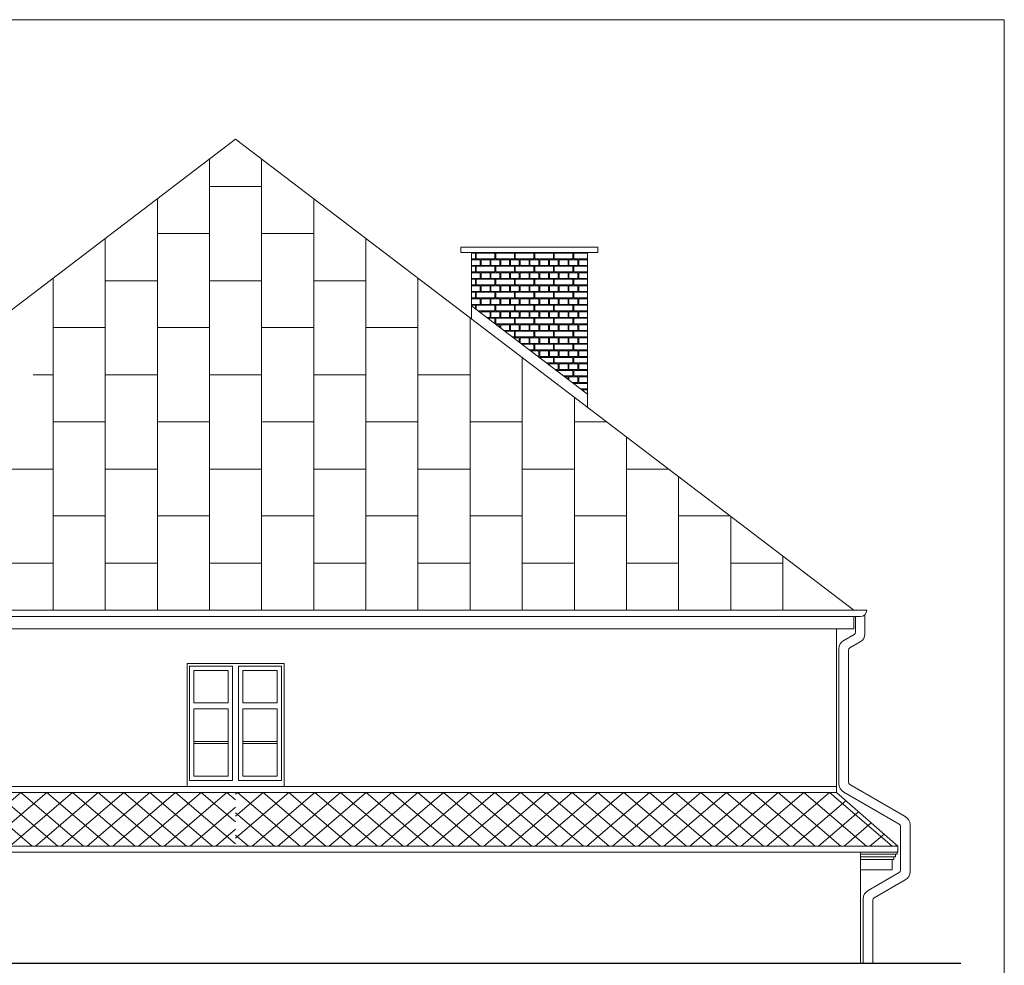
# Model space of a CAD drawing. Extents: x -394022 to -71759, y -12022 to 18278.
# Tile 6 of 91: x -363579 to -352222, y 6772 to 17678. Entities that reach past the tile are written whole.
import ezdxf

# ---------------------------------------------------------------- set-up
doc = ezdxf.new("R2010")
doc.units = 0
doc.header["$MEASUREMENT"] = 0
doc.layers.add('Arch kolorystyka_Nr_Pióra__114', color=7, linetype='Continuous', lineweight=13, true_color=0xf1d696)
doc.layers.add('arch wypelnienia_Nr_Pióra__2', color=7, linetype='Continuous', lineweight=13, true_color=0x7f7f7f)
for name, color, linetype, lineweight in [('ARCH TABELA_Nr_Pióra__21', 7, 'Continuous', 13), ('INWENT DACH_Nr_Pióra__21', 7, 'Continuous', 13), ('INWENT DACH_Nr_Pióra__5', 7, 'Continuous', 13), ('INWENT KONST. DREWNIANA_Nr_Pióra__21', 7, 'Continuous', 13), ('INWENT ODWODNIENIE_Nr_Pióra__21', 7, 'Continuous', 13), ('INWENT ODWODNIENIE_Nr_Pióra__5', 7, 'Continuous', 13), ('INWENT. DRZWI_Nr_Pióra__21', 7, 'Continuous', 13), ('INWENT.ŚCIANY_Nr_Pióra__1', 7, 'Continuous', 25), ('INWENT.ŚCIANY_Nr_Pióra__21', 7, 'Continuous', 13)]:
    doc.layers.add(name, color=color, linetype=linetype, lineweight=lineweight)

# ---------------------------------------------------------------- blocks, each defined once
blk = doc.blocks.new('*X36')
at = {"layer": 'Arch kolorystyka_Nr_Pióra__114', "linetype": 'Continuous'}
for p, q in [((-358323, 14984), (-358369, 14984)), ((-358369, 14919), (-358323, 14919)), ((-358369, 14909), (-358369, 14844)), ((-358369, 14909), (-358266, 14909)), ((-358323, 14919), (-358323, 14984)), ((-358098, 14984), (-358313, 14984)), ((-358313, 14919), (-358313, 14984)), ((-358313, 14919), (-358098, 14919)), ((-358266, 14909), (-358266, 14844)), ((-358256, 14909), (-358256, 14844)), ((-358256, 14909), (-358154, 14909)), ((-358154, 14909), (-358154, 14844)), ((-358144, 14909), (-358144, 14844)), ((-358144, 14909), (-358041, 14909)), ((-358098, 14919), (-358098, 14984)), ((-357873, 14984), (-358088, 14984)), ((-358088, 14919), (-358088, 14984)), ((-358088, 14919), (-357873, 14919)), ((-358041, 14909), (-358041, 14844)), ((-358031, 14909), (-358031, 14844)), ((-358031, 14909), (-357929, 14909)), ((-357929, 14909), (-357929, 14844)), ((-357919, 14909), (-357919, 14844)), ((-357919, 14909), (-357816, 14909)), ((-357873, 14919), (-357873, 14984)), ((-357648, 14984), (-357863, 14984)), ((-357863, 14919), (-357863, 14984)), ((-357863, 14919), (-357648, 14919)), ((-357816, 14909), (-357816, 14844)), ((-357806, 14909), (-357806, 14844)), ((-357806, 14909), (-357704, 14909)), ((-357704, 14909), (-357704, 14844)), ((-357694, 14909), (-357694, 14844)), ((-357694, 14909), (-357591, 14909)), ((-357648, 14919), (-357648, 14984)), ((-357423, 14984), (-357638, 14984)), ((-357638, 14919), (-357638, 14984)), ((-357638, 14919), (-357423, 14919)), ((-357591, 14909), (-357591, 14844)), ((-357581, 14909), (-357581, 14844)), ((-357581, 14909), (-357479, 14909)), ((-357479, 14909), (-357479, 14844)), ((-357469, 14909), (-357469, 14844)), ((-357469, 14909), (-357366, 14909)), ((-357423, 14919), (-357423, 14984)), ((-357198, 14984), (-357413, 14984)), ((-357413, 14919), (-357413, 14984)), ((-357413, 14919), (-357198, 14919)), ((-357366, 14909), (-357366, 14844)), ((-357356, 14909), (-357356, 14844)), ((-357356, 14909), (-357254, 14909)), ((-357254, 14909), (-357254, 14844)), ((-357244, 14909), (-357244, 14844)), ((-357244, 14909), (-357141, 14909)), ((-357198, 14919), (-357198, 14984)), ((-357029, 14984), (-357188, 14984)), ((-357188, 14919), (-357188, 14984)), ((-357188, 14919), (-357029, 14919)), ((-357141, 14909), (-357141, 14844)), ((-357131, 14909), (-357131, 14844)), ((-357131, 14909), (-357029, 14909)), ((-358369, 14844), (-358266, 14844)), ((-358323, 14834), (-358369, 14834)), ((-358369, 14769), (-358323, 14769)), ((-358323, 14769), (-358323, 14834)), ((-358098, 14834), (-358313, 14834)), ((-358313, 14769), (-358313, 14834)), ((-358313, 14769), (-358098, 14769)), ((-358256, 14844), (-358154, 14844)), ((-358144, 14844), (-358041, 14844)), ((-358098, 14769), (-358098, 14834)), ((-357873, 14834), (-358088, 14834)), ((-358088, 14769), (-358088, 14834)), ((-358088, 14769), (-357873, 14769)), ((-358031, 14844), (-357929, 14844)), ((-357919, 14844), (-357816, 14844)), ((-357873, 14769), (-357873, 14834)), ((-357648, 14834), (-357863, 14834)), ((-357863, 14769), (-357863, 14834)), ((-357863, 14769), (-357648, 14769)), ((-357806, 14844), (-357704, 14844)), ((-357694, 14844), (-357591, 14844)), ((-357648, 14769), (-357648, 14834)), ((-357423, 14834), (-357638, 14834)), ((-357638, 14769), (-357638, 14834)), ((-357638, 14769), (-357423, 14769)), ((-357581, 14844), (-357479, 14844)), ((-357469, 14844), (-357366, 14844)), ((-357423, 14769), (-357423, 14834)), ((-357198, 14834), (-357413, 14834)), ((-357413, 14769), (-357413, 14834)), ((-357413, 14769), (-357198, 14769)), ((-357356, 14844), (-357254, 14844)), ((-357244, 14844), (-357141, 14844)), ((-357198, 14769), (-357198, 14834)), ((-357029, 14834), (-357188, 14834)), ((-357188, 14769), (-357188, 14834)), ((-357188, 14769), (-357029, 14769)), ((-357131, 14844), (-357029, 14844)), ((-358369, 14759), (-358369, 14694)), ((-358369, 14759), (-358266, 14759)), ((-358369, 14694), (-358266, 14694)), ((-358323, 14684), (-358369, 14684)), ((-358323, 14619), (-358323, 14684)), ((-358098, 14684), (-358313, 14684)), ((-358313, 14619), (-358313, 14684)), ((-358266, 14759), (-358266, 14694)), ((-358256, 14759), (-358256, 14694)), ((-358256, 14759), (-358154, 14759)), ((-358256, 14694), (-358154, 14694)), ((-358154, 14759), (-358154, 14694)), ((-358144, 14759), (-358144, 14694)), ((-358144, 14759), (-358041, 14759)), ((-358144, 14694), (-358041, 14694)), ((-358098, 14619), (-358098, 14684)), ((-357873, 14684), (-358088, 14684)), ((-358088, 14619), (-358088, 14684)), ((-358041, 14759), (-358041, 14694)), ((-358031, 14759), (-358031, 14694)), ((-358031, 14759), (-357929, 14759)), ((-358031, 14694), (-357929, 14694)), ((-357929, 14759), (-357929, 14694)), ((-357919, 14759), (-357919, 14694)), ((-357919, 14759), (-357816, 14759)), ((-357919, 14694), (-357816, 14694)), ((-357873, 14619), (-357873, 14684)), ((-357648, 14684), (-357863, 14684)), ((-357863, 14619), (-357863, 14684)), ((-357816, 14759), (-357816, 14694)), ((-357806, 14759), (-357806, 14694)), ((-357806, 14759), (-357704, 14759)), ((-357806, 14694), (-357704, 14694)), ((-357704, 14759), (-357704, 14694)), ((-357694, 14759), (-357694, 14694)), ((-357694, 14759), (-357591, 14759)), ((-357694, 14694), (-357591, 14694)), ((-357648, 14619), (-357648, 14684)), ((-357423, 14684), (-357638, 14684)), ((-357638, 14619), (-357638, 14684)), ((-357591, 14759), (-357591, 14694)), ((-357581, 14759), (-357581, 14694)), ((-357581, 14759), (-357479, 14759)), ((-357581, 14694), (-357479, 14694)), ((-357479, 14759), (-357479, 14694)), ((-357469, 14759), (-357469, 14694)), ((-357469, 14759), (-357366, 14759)), ((-357469, 14694), (-357366, 14694)), ((-357423, 14619), (-357423, 14684)), ((-357198, 14684), (-357413, 14684)), ((-357413, 14619), (-357413, 14684)), ((-357366, 14759), (-357366, 14694)), ((-357356, 14759), (-357356, 14694)), ((-357356, 14759), (-357254, 14759)), ((-357356, 14694), (-357254, 14694)), ((-357254, 14759), (-357254, 14694)), ((-357244, 14759), (-357244, 14694)), ((-357244, 14759), (-357141, 14759)), ((-357244, 14694), (-357141, 14694)), ((-357198, 14619), (-357198, 14684)), ((-357029, 14684), (-357188, 14684)), ((-357188, 14619), (-357188, 14684)), ((-357141, 14759), (-357141, 14694)), ((-357131, 14759), (-357131, 14694)), ((-357131, 14759), (-357029, 14759)), ((-357131, 14694), (-357029, 14694)), ((-358369, 14619), (-358323, 14619)), ((-358369, 14609), (-358369, 14544)), ((-358369, 14609), (-358266, 14609)), ((-358369, 14544), (-358266, 14544)), ((-358313, 14619), (-358098, 14619)), ((-358266, 14609), (-358266, 14544)), ((-358256, 14609), (-358256, 14544)), ((-358256, 14609), (-358154, 14609)), ((-358256, 14544), (-358154, 14544)), ((-358154, 14609), (-358154, 14544)), ((-358144, 14609), (-358144, 14544)), ((-358144, 14609), (-358041, 14609)), ((-358144, 14544), (-358041, 14544)), ((-358088, 14619), (-357873, 14619)), ((-358041, 14609), (-358041, 14544)), ((-358031, 14609), (-358031, 14544)), ((-358031, 14609), (-357929, 14609)), ((-358031, 14544), (-357929, 14544)), ((-357929, 14609), (-357929, 14544)), ((-357919, 14609), (-357919, 14544)), ((-357919, 14609), (-357816, 14609)), ((-357919, 14544), (-357816, 14544)), ((-357863, 14619), (-357648, 14619)), ((-357816, 14609), (-357816, 14544)), ((-357806, 14609), (-357806, 14544)), ((-357806, 14609), (-357704, 14609)), ((-357806, 14544), (-357704, 14544)), ((-357704, 14609), (-357704, 14544)), ((-357694, 14609), (-357694, 14544)), ((-357694, 14609), (-357591, 14609)), ((-357694, 14544), (-357591, 14544)), ((-357638, 14619), (-357423, 14619)), ((-357591, 14609), (-357591, 14544)), ((-357581, 14609), (-357581, 14544)), ((-357581, 14609), (-357479, 14609)), ((-357581, 14544), (-357479, 14544)), ((-357479, 14609), (-357479, 14544)), ((-357469, 14609), (-357469, 14544)), ((-357469, 14609), (-357366, 14609)), ((-357469, 14544), (-357366, 14544)), ((-357413, 14619), (-357198, 14619)), ((-357366, 14609), (-357366, 14544)), ((-357356, 14609), (-357356, 14544)), ((-357356, 14609), (-357254, 14609)), ((-357356, 14544), (-357254, 14544)), ((-357254, 14609), (-357254, 14544)), ((-357244, 14609), (-357244, 14544)), ((-357244, 14609), (-357141, 14609)), ((-357244, 14544), (-357141, 14544)), ((-357188, 14619), (-357029, 14619)), ((-357141, 14609), (-357141, 14544)), ((-357131, 14609), (-357131, 14544)), ((-357131, 14609), (-357029, 14609)), ((-357131, 14544), (-357029, 14544)), ((-358323, 14534), (-358369, 14534)), ((-358369, 14469), (-358323, 14469)), ((-358369, 14459), (-358369, 14394)), ((-358369, 14459), (-358266, 14459)), ((-358323, 14469), (-358323, 14534)), ((-358098, 14534), (-358313, 14534)), ((-358313, 14469), (-358313, 14534)), ((-358313, 14469), (-358098, 14469)), ((-358266, 14459), (-358266, 14394)), ((-358256, 14459), (-358256, 14394)), ((-358256, 14459), (-358154, 14459)), ((-358154, 14459), (-358154, 14394)), ((-358144, 14459), (-358144, 14394)), ((-358144, 14459), (-358041, 14459)), ((-358098, 14469), (-358098, 14534)), ((-357873, 14534), (-358088, 14534)), ((-358088, 14469), (-358088, 14534)), ((-358088, 14469), (-357873, 14469)), ((-358041, 14459), (-358041, 14394)), ((-358031, 14459), (-358031, 14394)), ((-358031, 14459), (-357929, 14459)), ((-357929, 14459), (-357929, 14394)), ((-357919, 14459), (-357919, 14394)), ((-357919, 14459), (-357816, 14459)), ((-357873, 14469), (-357873, 14534)), ((-357648, 14534), (-357863, 14534)), ((-357863, 14469), (-357863, 14534)), ((-357863, 14469), (-357648, 14469)), ((-357816, 14459), (-357816, 14394)), ((-357806, 14459), (-357806, 14394)), ((-357806, 14459), (-357704, 14459)), ((-357704, 14459), (-357704, 14394)), ((-357694, 14459), (-357694, 14394)), ((-357694, 14459), (-357591, 14459)), ((-357648, 14469), (-357648, 14534)), ((-357423, 14534), (-357638, 14534)), ((-357638, 14469), (-357638, 14534)), ((-357638, 14469), (-357423, 14469)), ((-357591, 14459), (-357591, 14394)), ((-357581, 14459), (-357581, 14394)), ((-357581, 14459), (-357479, 14459)), ((-357479, 14459), (-357479, 14394)), ((-357469, 14459), (-357469, 14394)), ((-357469, 14459), (-357366, 14459)), ((-357423, 14469), (-357423, 14534)), ((-357198, 14534), (-357413, 14534)), ((-357413, 14469), (-357413, 14534)), ((-357413, 14469), (-357198, 14469)), ((-357366, 14459), (-357366, 14394)), ((-357356, 14459), (-357356, 14394)), ((-357356, 14459), (-357254, 14459)), ((-357254, 14459), (-357254, 14394)), ((-357244, 14459), (-357244, 14394)), ((-357244, 14459), (-357141, 14459)), ((-357198, 14469), (-357198, 14534)), ((-357029, 14534), (-357188, 14534)), ((-357188, 14469), (-357188, 14534)), ((-357188, 14469), (-357029, 14469)), ((-357141, 14459), (-357141, 14394)), ((-357131, 14459), (-357131, 14394)), ((-357131, 14459), (-357029, 14459)), ((-358369, 14394), (-358266, 14394)), ((-358323, 14384), (-358369, 14384)), ((-358323, 14343), (-358323, 14384)), ((-358098, 14384), (-358313, 14384)), ((-358313, 14335), (-358313, 14384)), ((-358291, 14319), (-358098, 14319)), ((-358256, 14394), (-358154, 14394)), ((-358144, 14394), (-358041, 14394)), ((-358098, 14319), (-358098, 14384)), ((-357873, 14384), (-358088, 14384)), ((-358088, 14319), (-358088, 14384)), ((-358088, 14319), (-357873, 14319)), ((-358031, 14394), (-357929, 14394)), ((-357919, 14394), (-357816, 14394)), ((-357873, 14319), (-357873, 14384)), ((-357648, 14384), (-357863, 14384)), ((-357863, 14319), (-357863, 14384)), ((-357863, 14319), (-357648, 14319)), ((-357806, 14394), (-357704, 14394)), ((-357694, 14394), (-357591, 14394)), ((-357648, 14319), (-357648, 14384)), ((-357423, 14384), (-357638, 14384)), ((-357638, 14319), (-357638, 14384)), ((-357638, 14319), (-357423, 14319)), ((-357581, 14394), (-357479, 14394)), ((-357469, 14394), (-357366, 14394)), ((-357423, 14319), (-357423, 14384)), ((-357198, 14384), (-357413, 14384)), ((-357413, 14319), (-357413, 14384)), ((-357413, 14319), (-357198, 14319)), ((-357356, 14394), (-357254, 14394)), ((-357244, 14394), (-357141, 14394)), ((-357198, 14319), (-357198, 14384)), ((-357029, 14384), (-357188, 14384)), ((-357188, 14319), (-357188, 14384)), ((-357188, 14319), (-357029, 14319)), ((-357131, 14394), (-357029, 14394)), ((-358278, 14309), (-358266, 14309)), ((-358266, 14309), (-358266, 14300)), ((-358256, 14309), (-358256, 14292)), ((-358256, 14309), (-358154, 14309)), ((-358193, 14244), (-358154, 14244)), ((-358098, 14234), (-358179, 14234)), ((-358154, 14309), (-358154, 14244)), ((-358144, 14309), (-358144, 14244)), ((-358144, 14309), (-358041, 14309)), ((-358144, 14244), (-358041, 14244)), ((-358098, 14171), (-358098, 14234)), ((-357873, 14234), (-358088, 14234)), ((-358088, 14169), (-358088, 14234)), ((-358041, 14309), (-358041, 14244)), ((-358031, 14309), (-358031, 14244)), ((-358031, 14309), (-357929, 14309)), ((-358031, 14244), (-357929, 14244)), ((-357929, 14309), (-357929, 14244)), ((-357919, 14309), (-357919, 14244)), ((-357919, 14309), (-357816, 14309)), ((-357919, 14244), (-357816, 14244)), ((-357873, 14169), (-357873, 14234)), ((-357648, 14234), (-357863, 14234)), ((-357863, 14169), (-357863, 14234)), ((-357816, 14309), (-357816, 14244)), ((-357806, 14309), (-357806, 14244)), ((-357806, 14309), (-357704, 14309)), ((-357806, 14244), (-357704, 14244)), ((-357704, 14309), (-357704, 14244)), ((-357694, 14309), (-357694, 14244)), ((-357694, 14309), (-357591, 14309)), ((-357694, 14244), (-357591, 14244)), ((-357648, 14169), (-357648, 14234)), ((-357423, 14234), (-357638, 14234)), ((-357638, 14169), (-357638, 14234)), ((-357591, 14309), (-357591, 14244)), ((-357581, 14309), (-357581, 14244)), ((-357581, 14309), (-357479, 14309)), ((-357581, 14244), (-357479, 14244)), ((-357479, 14309), (-357479, 14244)), ((-357469, 14309), (-357469, 14244)), ((-357469, 14309), (-357366, 14309)), ((-357469, 14244), (-357366, 14244)), ((-357423, 14169), (-357423, 14234)), ((-357198, 14234), (-357413, 14234)), ((-357413, 14169), (-357413, 14234)), ((-357366, 14309), (-357366, 14244)), ((-357356, 14309), (-357356, 14244)), ((-357356, 14309), (-357254, 14309)), ((-357356, 14244), (-357254, 14244)), ((-357254, 14309), (-357254, 14244)), ((-357244, 14309), (-357244, 14244)), ((-357244, 14309), (-357141, 14309)), ((-357244, 14244), (-357141, 14244)), ((-357198, 14169), (-357198, 14234)), ((-357029, 14234), (-357188, 14234)), ((-357188, 14169), (-357188, 14234)), ((-357141, 14309), (-357141, 14244)), ((-357131, 14309), (-357131, 14244)), ((-357131, 14309), (-357029, 14309)), ((-357131, 14244), (-357029, 14244)), ((-358088, 14169), (-357873, 14169)), ((-358081, 14159), (-358041, 14159)), ((-358041, 14159), (-358041, 14129)), ((-358031, 14159), (-358031, 14121)), ((-358031, 14159), (-357929, 14159)), ((-357996, 14094), (-357929, 14094)), ((-357873, 14084), (-357982, 14084)), ((-357929, 14159), (-357929, 14094)), ((-357919, 14159), (-357919, 14094)), ((-357919, 14159), (-357816, 14159)), ((-357919, 14094), (-357816, 14094)), ((-357873, 14019), (-357873, 14084)), ((-357863, 14169), (-357648, 14169)), ((-357648, 14084), (-357863, 14084)), ((-357863, 14019), (-357863, 14084)), ((-357816, 14159), (-357816, 14094)), ((-357806, 14159), (-357806, 14094)), ((-357806, 14159), (-357704, 14159)), ((-357806, 14094), (-357704, 14094)), ((-357704, 14159), (-357704, 14094)), ((-357694, 14159), (-357694, 14094)), ((-357694, 14159), (-357591, 14159)), ((-357694, 14094), (-357591, 14094)), ((-357648, 14019), (-357648, 14084)), ((-357638, 14169), (-357423, 14169)), ((-357423, 14084), (-357638, 14084)), ((-357638, 14019), (-357638, 14084)), ((-357591, 14159), (-357591, 14094)), ((-357581, 14159), (-357581, 14094)), ((-357581, 14159), (-357479, 14159)), ((-357581, 14094), (-357479, 14094)), ((-357479, 14159), (-357479, 14094)), ((-357469, 14159), (-357469, 14094)), ((-357469, 14159), (-357366, 14159)), ((-357469, 14094), (-357366, 14094)), ((-357423, 14019), (-357423, 14084)), ((-357413, 14169), (-357198, 14169)), ((-357198, 14084), (-357413, 14084)), ((-357413, 14019), (-357413, 14084)), ((-357366, 14159), (-357366, 14094)), ((-357356, 14159), (-357356, 14094)), ((-357356, 14159), (-357254, 14159)), ((-357356, 14094), (-357254, 14094)), ((-357254, 14159), (-357254, 14094)), ((-357244, 14159), (-357244, 14094)), ((-357244, 14159), (-357141, 14159)), ((-357244, 14094), (-357141, 14094)), ((-357198, 14019), (-357198, 14084)), ((-357188, 14169), (-357029, 14169)), ((-357029, 14084), (-357188, 14084)), ((-357188, 14019), (-357188, 14084)), ((-357141, 14159), (-357141, 14094)), ((-357131, 14159), (-357131, 14094)), ((-357131, 14159), (-357029, 14159)), ((-357131, 14094), (-357029, 14094)), ((-357897, 14019), (-357873, 14019)), ((-357884, 14009), (-357816, 14009)), ((-357863, 14019), (-357648, 14019)), ((-357816, 14009), (-357816, 13957)), ((-357806, 14009), (-357806, 13950)), ((-357806, 14009), (-357704, 14009)), ((-357704, 14009), (-357704, 13944)), ((-357694, 14009), (-357694, 13944)), ((-357694, 14009), (-357591, 14009)), ((-357638, 14019), (-357423, 14019)), ((-357591, 14009), (-357591, 13944)), ((-357581, 14009), (-357581, 13944)), ((-357581, 14009), (-357479, 14009)), ((-357479, 14009), (-357479, 13944)), ((-357469, 14009), (-357469, 13944)), ((-357469, 14009), (-357366, 14009)), ((-357413, 14019), (-357198, 14019)), ((-357366, 14009), (-357366, 13944)), ((-357356, 14009), (-357356, 13944)), ((-357356, 14009), (-357254, 14009)), ((-357254, 14009), (-357254, 13944)), ((-357244, 14009), (-357244, 13944)), ((-357244, 14009), (-357141, 14009)), ((-357188, 14019), (-357029, 14019)), ((-357141, 14009), (-357141, 13944)), ((-357131, 14009), (-357131, 13944)), ((-357131, 14009), (-357029, 14009)), ((-357799, 13944), (-357704, 13944)), ((-357648, 13934), (-357786, 13934)), ((-357700, 13869), (-357648, 13869)), ((-357694, 13944), (-357591, 13944)), ((-357687, 13859), (-357591, 13859)), ((-357648, 13869), (-357648, 13934)), ((-357423, 13934), (-357638, 13934)), ((-357638, 13869), (-357638, 13934)), ((-357638, 13869), (-357423, 13869)), ((-357591, 13859), (-357591, 13794)), ((-357581, 13944), (-357479, 13944)), ((-357581, 13859), (-357581, 13794)), ((-357581, 13859), (-357479, 13859)), ((-357479, 13859), (-357479, 13794)), ((-357469, 13944), (-357366, 13944)), ((-357469, 13859), (-357469, 13794)), ((-357469, 13859), (-357366, 13859)), ((-357423, 13869), (-357423, 13934)), ((-357198, 13934), (-357413, 13934)), ((-357413, 13869), (-357413, 13934)), ((-357413, 13869), (-357198, 13869)), ((-357366, 13859), (-357366, 13794)), ((-357356, 13944), (-357254, 13944)), ((-357356, 13859), (-357356, 13794)), ((-357356, 13859), (-357254, 13859)), ((-357254, 13859), (-357254, 13794)), ((-357244, 13944), (-357141, 13944)), ((-357244, 13859), (-357244, 13794)), ((-357244, 13859), (-357141, 13859)), ((-357198, 13869), (-357198, 13934)), ((-357029, 13934), (-357188, 13934)), ((-357188, 13869), (-357188, 13934)), ((-357188, 13869), (-357029, 13869)), ((-357141, 13859), (-357141, 13794)), ((-357131, 13944), (-357029, 13944)), ((-357131, 13859), (-357131, 13794)), ((-357131, 13859), (-357029, 13859)), ((-357602, 13794), (-357591, 13794)), ((-357423, 13784), (-357589, 13784)), ((-357581, 13794), (-357479, 13794)), ((-357469, 13794), (-357366, 13794)), ((-357423, 13719), (-357423, 13784)), ((-357198, 13784), (-357413, 13784)), ((-357413, 13719), (-357413, 13784)), ((-357356, 13794), (-357254, 13794)), ((-357244, 13794), (-357141, 13794)), ((-357198, 13719), (-357198, 13784)), ((-357029, 13784), (-357188, 13784)), ((-357188, 13719), (-357188, 13784)), ((-357131, 13794), (-357029, 13794)), ((-357503, 13719), (-357423, 13719)), ((-357490, 13709), (-357479, 13709)), ((-357479, 13709), (-357479, 13700)), ((-357469, 13709), (-357469, 13692)), ((-357469, 13709), (-357366, 13709)), ((-357413, 13719), (-357198, 13719)), ((-357405, 13644), (-357366, 13644)), ((-357198, 13634), (-357392, 13634)), ((-357366, 13709), (-357366, 13644)), ((-357356, 13709), (-357356, 13644)), ((-357356, 13709), (-357254, 13709)), ((-357356, 13644), (-357254, 13644)), ((-357254, 13709), (-357254, 13644)), ((-357244, 13709), (-357244, 13644)), ((-357244, 13709), (-357141, 13709)), ((-357244, 13644), (-357141, 13644)), ((-357198, 13569), (-357198, 13634)), ((-357188, 13719), (-357029, 13719)), ((-357029, 13634), (-357188, 13634)), ((-357188, 13569), (-357188, 13634)), ((-357141, 13709), (-357141, 13644)), ((-357131, 13709), (-357131, 13644)), ((-357131, 13709), (-357029, 13709)), ((-357131, 13644), (-357029, 13644)), ((-357306, 13569), (-357198, 13569)), ((-357293, 13559), (-357254, 13559)), ((-357254, 13559), (-357254, 13529)), ((-357244, 13559), (-357244, 13521)), ((-357244, 13559), (-357141, 13559)), ((-357188, 13569), (-357029, 13569)), ((-357141, 13559), (-357141, 13494)), ((-357131, 13559), (-357131, 13494)), ((-357131, 13559), (-357029, 13559)), ((-357208, 13494), (-357141, 13494)), ((-357029, 13484), (-357188, 13484)), ((-357188, 13478), (-357188, 13484)), ((-357131, 13494), (-357029, 13494)), ((-357109, 13419), (-357029, 13419)), ((-357096, 13409), (-357029, 13409))]:
    blk.add_line(p, q, dxfattribs=at)
blk = doc.blocks.new('Wypełnienie_18')
at = {"layer": 'Arch kolorystyka_Nr_Pióra__114', "linetype": 'Continuous'}
blk.add_blockref('*X36', (0, 0), dxfattribs=at)

msp = doc.modelspace()

# ---------------------------------------------------------------- hatches: boundary and pattern name
at = {"layer": 'arch wypelnienia_Nr_Pióra__2', "linetype": 'Continuous'}
h = msp.add_hatch(dxfattribs=at)
h.set_pattern_fill('Concrete_Block', color=256, style=0, pattern_type=2)
h.set_pattern_definition([(139.3987, (-368018.87, 8764.96), (148.4924, 127.279), []), (40.6013, (-368018.87, 8764.96), (-148.4924, 127.279), [])])
h.paths.add_polyline_path([(-361088.9, 8145.4), (-368757.2, 8145.4), (-368018.9, 8765), (-361088.9, 8765)], flags=0)
h = msp.add_hatch(dxfattribs=at)
h.set_pattern_fill('Concrete_Block', color=256, style=0, pattern_type=2)
h.set_pattern_definition([(139.3987, (-368788.87, 8764.96), (148.4924, 127.2792), []), (40.6013, (-368788.87, 8764.96), (-148.4924, 127.2792), [])])
h.paths.add_polyline_path([(-353448.9, 8145.4), (-361088.9, 8145.4), (-361088.9, 8765), (-354158.9, 8765)], flags=0)

# ---------------------------------------------------------------- linework, layer by layer
at = {"layer": 'ARCH TABELA_Nr_Pióra__21', "linetype": 'Continuous'}
for p, q in [((-394021.9, 17678.4), (-352221.9, 17678.4)), ((-352221.9, 17678.4), (-352221.9, -12021.6))]:
    msp.add_line(p, q, dxfattribs=at)
at = {"layer": 'arch wypelnienia_Nr_Pióra__2', "linetype": 'Continuous'}
for p, q in [((-361389.5, 16070.8), (-361389.5, 10869)), ((-360788.3, 16070.8), (-360788.3, 10869)), ((-360788.3, 15753.6), (-361389.5, 15753.6)), ((-361990.7, 15612.9), (-361990.7, 10869)), ((-360187.1, 15612.9), (-360187.1, 10869)), ((-362591.9, 15155), (-362591.9, 10869)), ((-361389.5, 15213.6), (-361990.7, 15213.6)), ((-360788.3, 15213.6), (-360187.1, 15213.6)), ((-359585.9, 15155), (-359585.9, 10869)), ((-363193.1, 14697), (-363193.1, 10869)), ((-361990.7, 14667.5), (-362591.9, 14667.5)), ((-360788.3, 14667.5), (-361389.5, 14667.5)), ((-360187.1, 14667.5), (-359585.9, 14667.5)), ((-358984.7, 14697), (-358984.7, 10869)), ((-358383.5, 14239.1), (-358383.5, 10869)), ((-362591.9, 14127.5), (-363193.1, 14127.5)), ((-361389.5, 14127.5), (-361990.7, 14127.5)), ((-360788.3, 14127.5), (-360187.1, 14127.5)), ((-359585.9, 14127.5), (-358984.7, 14127.5)), ((-357782.3, 13781.2), (-357782.3, 10869)), ((-363193.1, 13581.3), (-363423.9, 13581.3)), ((-361990.7, 13581.3), (-362591.9, 13581.3)), ((-360788.3, 13581.3), (-361389.5, 13581.3)), ((-360187.1, 13581.3), (-359585.9, 13581.3)), ((-358984.7, 13581.3), (-358383.5, 13581.3)), ((-357181.1, 13323.3), (-357181.1, 10869)), ((-362591.9, 13041.3), (-363193.1, 13041.3)), ((-361398.9, 13041.3), (-361990.7, 13041.3)), ((-360778.9, 13041.3), (-360187.1, 13041.3)), ((-359585.9, 13041.3), (-358984.7, 13041.3)), ((-358383.5, 13041.3), (-357782.3, 13041.3)), ((-357181.1, 13041.3), (-356810.9, 13041.3)), ((-356579.9, 12865.3), (-356579.9, 10869)), ((-363193.1, 12495.1), (-363794.3, 12495.1)), ((-361990.7, 12495.1), (-362591.9, 12495.1)), ((-361389.5, 12495.1), (-360788.3, 12495.1)), ((-360187.1, 12495.1), (-359585.9, 12495.1)), ((-358984.7, 12495.1), (-358383.5, 12495.1)), ((-357782.3, 12495.1), (-357181.1, 12495.1)), ((-356579.9, 12495.1), (-356093.8, 12495.1)), ((-355978.7, 12407.4), (-355978.7, 10869)), ((-362591.9, 11955.1), (-363193.1, 11955.1)), ((-361389.5, 11955.1), (-361990.7, 11955.1)), ((-360788.3, 11955.1), (-360187.1, 11955.1)), ((-359585.9, 11955.1), (-358984.7, 11955.1)), ((-358383.5, 11955.1), (-357782.3, 11955.1)), ((-357181.1, 11955.1), (-356579.9, 11955.1)), ((-355978.7, 11955.1), (-355384.9, 11955.1)), ((-355377.5, 11949.5), (-355377.5, 10869)), ((-354776.3, 11491.6), (-354776.3, 10869)), ((-363193.1, 11409), (-363794.3, 11409)), ((-361990.7, 11409), (-362591.9, 11409)), ((-360788.3, 11409), (-361389.5, 11409)), ((-360187.1, 11409), (-359585.9, 11409)), ((-358984.7, 11409), (-358383.5, 11409)), ((-357782.3, 11409), (-357181.1, 11409)), ((-356579.9, 11409), (-355978.7, 11409)), ((-355377.5, 11409), (-354776.3, 11409))]:
    msp.add_line(p, q, dxfattribs=at)
at = {"layer": 'INWENT DACH_Nr_Pióra__21', "linetype": 'Continuous'}
for p, q in [((-361088.9, 16299.8), (-368218.9, 10869)), ((-361088.9, 16299.8), (-353958.9, 10869)), ((-358488.9, 15053.7), (-356908.9, 15053.7)), ((-358488.9, 15053.7), (-358488.9, 14993.7)), ((-358488.9, 14993.7), (-356908.9, 14993.7)), ((-358368.9, 14993.7), (-358368.9, 14228)), ((-357028.9, 14993.7), (-357028.9, 13207.3)), ((-356908.9, 15053.7), (-356908.9, 14993.7)), ((-358368.9, 14378), (-357028.9, 13357.3)), ((-353958.9, 10869), (-368218.9, 10869)), ((-353958.9, 10793.4), (-353958.9, 10653.2))]:
    msp.add_line(p, q, dxfattribs=at)
at = {"layer": 'INWENT DACH_Nr_Pióra__5', "linetype": 'Continuous'}
for p, q in [((-354158.9, 8765), (-353448.9, 8145.4)), ((-368757.2, 8145.4), (-361088.9, 8145.4)), ((-368757.2, 8075), (-361088.9, 8075)), ((-361088.9, 8145.4), (-353448.9, 8145.4)), ((-361088.9, 8075), (-353448.9, 8075)), ((-353457.2, 8053.2), (-353457.2, 8075)), ((-353448.9, 8075), (-353448.9, 8145.4)), ((-353878.9, 8053.2), (-353457.2, 8053.2)), ((-353878.9, 8023.2), (-353477.2, 8023.2)), ((-353878.9, 7993.2), (-353497.2, 7993.2)), ((-353517.2, 7993.2), (-353517.2, 7873.2)), ((-353517.2, 7993.2), (-353497.2, 7993.2)), ((-353497.2, 7993.2), (-353497.2, 8023.2)), ((-353497.2, 8023.2), (-353477.2, 8023.2)), ((-353477.2, 8023.2), (-353477.2, 8053.2)), ((-353477.2, 8053.2), (-353457.2, 8053.2)), ((-353878.9, 7873.2), (-353517.2, 7873.2))]:
    msp.add_line(p, q, dxfattribs=at)
at = {"layer": 'INWENT KONST. DREWNIANA_Nr_Pióra__21', "linetype": 'Continuous'}
msp.add_line((-353958.9, 10653.2), (-368218.9, 10653.2), dxfattribs=at)
at = {"layer": 'INWENT ODWODNIENIE_Nr_Pióra__21', "linetype": 'Continuous'}
for p, q in [((-353938.9, 10793.4), (-353938.9, 10614)), ((-353828.9, 10818), (-353828.9, 10596.7)), ((-353953.9, 10588), (-354073.9, 10518.7)), ((-353883.9, 10501.4), (-354003.9, 10432.1)), ((-354128.9, 10423.5), (-354128.9, 8865.6)), ((-354018.9, 10406.2), (-354018.9, 8882.9)), ((-354073.9, 8770.3), (-353433.9, 8400.8)), ((-354003.9, 8856.9), (-353363.9, 8487.4)), ((-353418.9, 8374.8), (-353418.9, 7868.7)), ((-353308.9, 8392.1), (-353308.9, 7851.4)), ((-353793.9, 7634.9), (-353433.9, 7842.7)), ((-353723.9, 7548.2), (-353363.9, 7756.1)), ((-353848.9, 7539.6), (-353848.9, 6793.2)), ((-353738.9, 7522.3), (-353738.9, 6793.2))]:
    msp.add_line(p, q, dxfattribs=at)
for centre, radius, start, end in [((-353968.9, 10614), 30, 300, 0), ((-353938.9, 10596.7), 110, 300, 0), ((-354018.9, 10423.5), 110, 120, 180), ((-353988.9, 10406.2), 30, 120, 180), ((-354018.9, 8865.6), 110, 180, 240), ((-353988.9, 8882.9), 30, 180, 240), ((-353418.9, 8392.1), 110, 0, 60), ((-353448.9, 8374.8), 30, 0, 60), ((-353448.9, 7868.7), 30, 300, 0), ((-353418.9, 7851.4), 110, 300, 0), ((-353738.9, 7539.6), 110, 120, 180), ((-353708.9, 7522.3), 30, 120, 180)]:
    msp.add_arc(centre, radius, start, end, dxfattribs=at)
at = {"layer": 'INWENT ODWODNIENIE_Nr_Pióra__5', "linetype": 'Continuous'}
for p, q in [((-353808.9, 10868.4), (-368368.3, 10868.4)), ((-353883.9, 10793.4), (-368293.9, 10793.4))]:
    msp.add_line(p, q, dxfattribs=at)
msp.add_arc((-353883.9, 10869), 75, 270, 359.54221, dxfattribs=at)
at = {"layer": 'INWENT. DRZWI_Nr_Pióra__21', "linetype": 'Continuous'}
for p, q in [((-361123.9, 10223.2), (-361618.9, 10223.2)), ((-361618.9, 10223.2), (-361618.9, 8903.2)), ((-361123.9, 8903.2), (-361123.9, 10223.2)), ((-361053.9, 8903.2), (-361053.9, 10223.2)), ((-360558.9, 10223.2), (-361053.9, 10223.2)), ((-360558.9, 10223.2), (-360558.9, 8903.2)), ((-361568.9, 10173.2), (-361568.9, 9799.2)), ((-361173.9, 10173.2), (-361568.9, 10173.2)), ((-361173.9, 9799.2), (-361173.9, 10173.2)), ((-361003.9, 9799.2), (-361003.9, 10173.2)), ((-360608.9, 10173.2), (-361003.9, 10173.2)), ((-360608.9, 10173.2), (-360608.9, 9799.2)), ((-361568.9, 9799.2), (-361173.9, 9799.2)), ((-360608.9, 9799.2), (-361003.9, 9799.2)), ((-361568.9, 9729.2), (-361568.9, 8953.2)), ((-361568.9, 9729.2), (-361173.9, 9729.2)), ((-361173.9, 8953.2), (-361173.9, 9729.2)), ((-360608.9, 9729.2), (-361003.9, 9729.2)), ((-361003.9, 8953.2), (-361003.9, 9729.2)), ((-360608.9, 9729.2), (-360608.9, 8953.2)), ((-361568.9, 9354.2), (-361173.9, 9354.2)), ((-361568.9, 9328.2), (-361173.9, 9328.2)), ((-360608.9, 9354.2), (-361003.9, 9354.2)), ((-360608.9, 9328.2), (-361003.9, 9328.2)), ((-361123.9, 8903.2), (-361618.9, 8903.2)), ((-361173.9, 8953.2), (-361568.9, 8953.2)), ((-360558.9, 8903.2), (-361053.9, 8903.2)), ((-360608.9, 8953.2), (-361003.9, 8953.2))]:
    msp.add_line(p, q, dxfattribs=at)
at = {"layer": 'INWENT.ŚCIANY_Nr_Pióra__1', "linetype": 'Continuous'}
msp.add_line((-352721.9, 6793.2), (-369455.9, 6793.2), dxfattribs=at)
at = {"layer": 'INWENT.ŚCIANY_Nr_Pióra__21', "linetype": 'Continuous'}
for p, q in [((-354158.9, 8765), (-354158.9, 10653.2)), ((-360528.9, 10253.2), (-361648.9, 10253.2)), ((-361648.9, 10253.2), (-361648.9, 8833.2)), ((-360528.9, 10253.2), (-360528.9, 8833.2)), ((-368018.9, 8833.2), (-361088.9, 8833.2)), ((-368018.9, 8765), (-361088.9, 8765)), ((-360528.9, 8833.2), (-361648.9, 8833.2)), ((-361088.9, 8833.2), (-354158.9, 8833.2)), ((-361088.9, 8765), (-354158.9, 8765)), ((-353878.9, 8075), (-353878.9, 6793.2))]:
    msp.add_line(p, q, dxfattribs=at)

# ---------------------------------------------------------------- block references
at = {"layer": 'Arch kolorystyka_Nr_Pióra__114', "linetype": 'Continuous'}
msp.add_blockref('Wypełnienie_18', (0, 0), dxfattribs=at)

doc.saveas('drawing.dxf')
